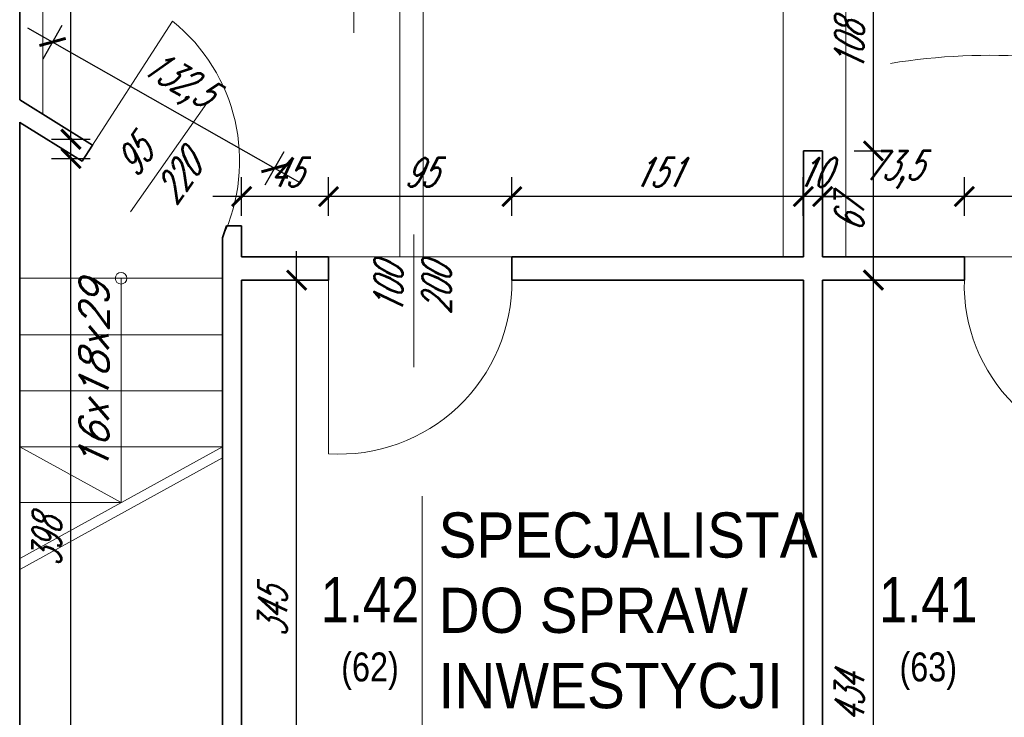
# Model space of a CAD drawing. Header units: millimetres. Extents: x 402 to 79005, y -7782 to 89952.
# Tile 168 of 256: x 24176 to 24686, y 31361 to 31723. Entities that reach past the tile are written whole.
import ezdxf

# ---------------------------------------------------------------- set-up
doc = ezdxf.new("R2010")
doc.units = ezdxf.units.MM
doc.header["$LTSCALE"] = 10
doc.linetypes.add('DASHED', pattern=[19.05, 12.7, -6.35])
doc.layers.get('0').update_dxf_attribs({"lineweight": 0})
doc.layers.get('Defpoints').update_dxf_attribs({"color": 253})
for name, color, linetype, lineweight in [('01 parter - ściany', 253, 'Continuous', 35), ('03_drzwi', 253, 'Continuous', 15), ('04-2_nad', 253, 'DASHED', 5), ('05-01_wymiary', 253, 'Continuous', 5), ('05-03_opis', 253, 'Continuous', 5), ('inw03-02_schody', 253, 'Continuous', 5)]:
    doc.layers.add(name, color=color, linetype=linetype, lineweight=lineweight)
doc.styles.add('ariel', font='ARIAL.TTF', dxfattribs={"width": 0.8})
doc.styles.add('ariel_wym', font='simplex.shx', dxfattribs={"width": 0.65, "oblique": 25})
doc.dimstyles.new('ariel 50 wnętrze', dxfattribs={"dimtxt": 15, "dimasz": 10, "dimexe": 10, "dimexo": 0, "dimgap": 5, "dimtad": 1, "dimdec": 1, "dimrnd": 0.5, "dimtxsty": 'ariel_wym', "dimblk": 'ARCHTICK', "dimcen": 2.5, "dimdle": 15, "dimazin": 0, "dimtfac": 1, "dimtdec": 1, "dimtix": 1, "dimtmove": 0, "dimatfit": 3, "dimldrblk": 'DOT', "dimfxl": 0, "dimarcsym": 0})

# ---------------------------------------------------------------- blocks, each defined once
blk = doc.blocks.new('_ArchTick')
at = {"color": 0, "linetype": 'ByBlock', "const_width": 0.15}
blk.add_lwpolyline([(-0.5, -0.5), (0.5, 0.5)], dxfattribs=at)
blk = doc.blocks.new('*D1279')
at = {"layer": '05-01_wymiary', "color": 0, "lineweight": -2}
for p, q in [((24665.25, 31620.83), (24665.25, 31640.83)), ((24755.25, 31620.83), (24755.25, 31640.83)), ((24770.25, 31630.83), (24650.25, 31630.83))]:
    blk.add_line(p, q, dxfattribs=at)
at = {"layer": 'Defpoints', "color": 0}
for p in [(24665.25, 31630.83), (24665.25, 31599.5), (24755.25, 31599.5)]:
    blk.add_point(p, dxfattribs=at)
at = {"layer": '05-01_wymiary', "color": 0, "lineweight": -2, "xscale": 10, "yscale": 10, "zscale": 10, "rotation": 180}
blk.add_blockref('_ArchTick', (24665.25, 31630.83), dxfattribs=at)
at = {"layer": '05-01_wymiary', "color": 0, "lineweight": -2, "xscale": 10, "yscale": 10, "zscale": 10}
blk.add_blockref('_ArchTick', (24755.25, 31630.83), dxfattribs=at)
at = {"layer": '05-01_wymiary', "color": 0, "insert": (24710.25, 31643.33), "char_height": 15, "attachment_point": 5, "style": 'ariel_wym'}
blk.add_mtext('90', dxfattribs=at)
blk = doc.blocks.new('_Dot')
at = {"color": 0, "linetype": 'ByBlock', "lineweight": -2}
blk.add_line((-0.5, 0), (-1, 0), dxfattribs=at)
at = {"color": 0, "linetype": 'ByBlock', "const_width": 0.5}
blk.add_lwpolyline([(-0.25, 0, 1), (0.25, 0, 1)], format="xyb", close=True, dxfattribs=at)
blk = doc.blocks.new('*D1280')
at = {"layer": '05-01_wymiary', "color": 0, "lineweight": -2}
for p, q in [((24591.83, 31620.83), (24591.83, 31640.83)), ((24665.25, 31620.83), (24665.25, 31640.83)), ((24680.25, 31630.83), (24576.83, 31630.83))]:
    blk.add_line(p, q, dxfattribs=at)
at = {"layer": 'Defpoints', "color": 0}
for p in [(24591.83, 31630.83), (24591.83, 31599.5), (24665.25, 31599.5)]:
    blk.add_point(p, dxfattribs=at)
at = {"layer": '05-01_wymiary', "color": 0, "lineweight": -2, "xscale": 10, "yscale": 10, "zscale": 10, "rotation": 180}
blk.add_blockref('_ArchTick', (24591.83, 31630.83), dxfattribs=at)
at = {"layer": '05-01_wymiary', "color": 0, "lineweight": -2, "xscale": 10, "yscale": 10, "zscale": 10}
blk.add_blockref('_ArchTick', (24665.25, 31630.83), dxfattribs=at)
at = {"layer": '05-01_wymiary', "color": 0, "insert": (24628.54, 31644.76), "char_height": 15, "attachment_point": 5, "style": 'ariel_wym'}
blk.add_mtext('73,5', dxfattribs=at)
blk = doc.blocks.new('*D1281')
at = {"layer": '05-01_wymiary', "color": 0, "lineweight": -2}
for p, q in [((24581.83, 31620.83), (24581.83, 31640.83)), ((24591.83, 31620.83), (24591.83, 31640.83)), ((24581.83, 31630.83), (24571.83, 31630.83)), ((24591.83, 31630.83), (24581.83, 31630.83)), ((24591.83, 31630.83), (24601.83, 31630.83))]:
    blk.add_line(p, q, dxfattribs=at)
at = {"layer": 'Defpoints', "color": 0}
for p in [(24581.83, 31630.83), (24581.83, 31599.5), (24591.83, 31599.5)]:
    blk.add_point(p, dxfattribs=at)
at = {"layer": '05-01_wymiary', "color": 0, "lineweight": -2, "xscale": 10, "yscale": 10, "zscale": 10}
blk.add_blockref('_ArchTick', (24581.83, 31630.83), dxfattribs=at)
at = {"layer": '05-01_wymiary', "color": 0, "lineweight": -2, "xscale": 10, "yscale": 10, "zscale": 10, "rotation": 180}
blk.add_blockref('_ArchTick', (24591.83, 31630.83), dxfattribs=at)
at = {"layer": '05-01_wymiary', "color": 0, "insert": (24586.83, 31643.33), "char_height": 15, "attachment_point": 5, "style": 'ariel_wym'}
blk.add_mtext('10', dxfattribs=at)
blk = doc.blocks.new('*D1282')
at = {"layer": '05-01_wymiary', "color": 0, "lineweight": -2}
for p, q in [((24430.83, 31620.83), (24430.83, 31640.83)), ((24581.83, 31620.83), (24581.83, 31640.83)), ((24596.83, 31630.83), (24415.83, 31630.83))]:
    blk.add_line(p, q, dxfattribs=at)
at = {"layer": 'Defpoints', "color": 0}
for p in [(24430.83, 31630.83), (24430.83, 31599.5), (24581.83, 31599.5)]:
    blk.add_point(p, dxfattribs=at)
at = {"layer": '05-01_wymiary', "color": 0, "lineweight": -2, "xscale": 10, "yscale": 10, "zscale": 10, "rotation": 180}
blk.add_blockref('_ArchTick', (24430.83, 31630.83), dxfattribs=at)
at = {"layer": '05-01_wymiary', "color": 0, "lineweight": -2, "xscale": 10, "yscale": 10, "zscale": 10}
blk.add_blockref('_ArchTick', (24581.83, 31630.83), dxfattribs=at)
at = {"layer": '05-01_wymiary', "color": 0, "insert": (24506.33, 31643.33), "char_height": 15, "attachment_point": 5, "style": 'ariel_wym'}
blk.add_mtext('151', dxfattribs=at)
blk = doc.blocks.new('*D1283')
at = {"layer": '05-01_wymiary', "color": 0, "lineweight": -2}
for p, q in [((24335.83, 31620.83), (24335.83, 31640.83)), ((24430.83, 31620.83), (24430.83, 31640.83)), ((24445.83, 31630.83), (24320.83, 31630.83))]:
    blk.add_line(p, q, dxfattribs=at)
at = {"layer": 'Defpoints', "color": 0}
for p in [(24335.83, 31630.83), (24335.83, 31599.5), (24430.83, 31599.5)]:
    blk.add_point(p, dxfattribs=at)
at = {"layer": '05-01_wymiary', "color": 0, "lineweight": -2, "xscale": 10, "yscale": 10, "zscale": 10, "rotation": 180}
blk.add_blockref('_ArchTick', (24335.83, 31630.83), dxfattribs=at)
at = {"layer": '05-01_wymiary', "color": 0, "lineweight": -2, "xscale": 10, "yscale": 10, "zscale": 10}
blk.add_blockref('_ArchTick', (24430.83, 31630.83), dxfattribs=at)
at = {"layer": '05-01_wymiary', "color": 0, "insert": (24383.33, 31643.33), "char_height": 15, "attachment_point": 5, "style": 'ariel_wym'}
blk.add_mtext('95', dxfattribs=at)
blk = doc.blocks.new('*D1284')
at = {"layer": '05-01_wymiary', "color": 0, "lineweight": -2}
for p, q in [((24290.83, 31620.83), (24290.83, 31640.83)), ((24335.83, 31620.83), (24335.83, 31640.83)), ((24350.83, 31630.83), (24275.83, 31630.83))]:
    blk.add_line(p, q, dxfattribs=at)
at = {"layer": 'Defpoints', "color": 0}
for p in [(24290.83, 31630.83), (24290.83, 31599.5), (24335.83, 31599.5)]:
    blk.add_point(p, dxfattribs=at)
at = {"layer": '05-01_wymiary', "color": 0, "lineweight": -2, "xscale": 10, "yscale": 10, "zscale": 10, "rotation": 180}
blk.add_blockref('_ArchTick', (24290.83, 31630.83), dxfattribs=at)
at = {"layer": '05-01_wymiary', "color": 0, "lineweight": -2, "xscale": 10, "yscale": 10, "zscale": 10}
blk.add_blockref('_ArchTick', (24335.83, 31630.83), dxfattribs=at)
at = {"layer": '05-01_wymiary', "color": 0, "insert": (24313.33, 31643.33), "char_height": 15, "attachment_point": 5, "style": 'ariel_wym'}
blk.add_mtext('45', dxfattribs=at)
blk = doc.blocks.new('*D1285')
at = {"layer": '05-01_wymiary', "color": 0, "lineweight": -2}
for p, q in [((24187.93, 31702.25), (24197.82, 31719.64)), ((24179.84, 31718.36), (24320.91, 31638.09)), ((24302.93, 31636.82), (24312.82, 31654.2))]:
    blk.add_line(p, q, dxfattribs=at)
at = {"layer": 'Defpoints', "color": 0}
for p in [(24175.83, 31681), (24307.87, 31645.51), (24290.83, 31615.57)]:
    blk.add_point(p, dxfattribs=at)
at = {"layer": '05-01_wymiary', "color": 0, "lineweight": -2, "xscale": 10, "yscale": 10, "zscale": 10}
for p, rotation in [((24192.87, 31710.95), 150.3591923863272), ((24307.87, 31645.51), 330.3591923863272)]:
    blk.add_blockref('_ArchTick', p, dxfattribs=dict(at, rotation=rotation))
at = {"layer": '05-01_wymiary', "color": 0, "insert": (24257.26, 31690.33), "char_height": 15, "attachment_point": 5, "rotation": 330.3592, "style": 'ariel_wym'}
blk.add_mtext('132,5', dxfattribs=at)
blk = doc.blocks.new('*D1286')
at = {"layer": '05-01_wymiary', "color": 0, "lineweight": -2}
for p, q in [((24319.31, 31227.5), (24319.31, 31602.5)), ((24309.31, 31587.5), (24329.31, 31587.5)), ((24309.31, 31242.5), (24329.31, 31242.5))]:
    blk.add_line(p, q, dxfattribs=at)
at = {"layer": 'Defpoints', "color": 0}
for p in [(24290.83, 31587.5), (24319.31, 31587.5), (24290.83, 31242.5)]:
    blk.add_point(p, dxfattribs=at)
at = {"layer": '05-01_wymiary', "color": 0, "lineweight": -2, "xscale": 10, "yscale": 10, "zscale": 10}
for p, rotation in [((24319.31, 31587.5), 90), ((24319.31, 31242.5), 270)]:
    blk.add_blockref('_ArchTick', p, dxfattribs=dict(at, rotation=rotation))
at = {"layer": '05-01_wymiary', "color": 0, "insert": (24306.81, 31415), "char_height": 15, "attachment_point": 5, "rotation": 90, "style": 'ariel_wym'}
blk.add_mtext('345', dxfattribs=at)
blk = doc.blocks.new('*D1296')
at = {"layer": '05-01_wymiary', "color": 0, "lineweight": -2}
for p, q in [((24202.39, 31237.5), (24202.39, 31665.53)), ((24192.39, 31650.53), (24212.39, 31650.53)), ((24192.39, 31252.5), (24212.39, 31252.5))]:
    blk.add_line(p, q, dxfattribs=at)
at = {"layer": 'Defpoints', "color": 0}
for p in [(24175.83, 31650.53), (24202.39, 31650.53), (24175.83, 31252.5)]:
    blk.add_point(p, dxfattribs=at)
at = {"layer": '05-01_wymiary', "color": 0, "lineweight": -2, "xscale": 10, "yscale": 10, "zscale": 10}
for p, rotation in [((24202.39, 31650.53), 90), ((24202.39, 31252.5), 270)]:
    blk.add_blockref('_ArchTick', p, dxfattribs=dict(at, rotation=rotation))
at = {"layer": '05-01_wymiary', "color": 0, "insert": (24189.89, 31451.52), "char_height": 15, "attachment_point": 5, "rotation": 90, "style": 'ariel_wym'}
blk.add_mtext('398', dxfattribs=at)
blk = doc.blocks.new('*D1297')
at = {"layer": '05-01_wymiary', "color": 0, "lineweight": -2}
for p, q in [((24202.39, 31645.5), (24202.39, 31863.5)), ((24192.39, 31848.5), (24212.39, 31848.5)), ((24192.39, 31660.5), (24212.39, 31660.5))]:
    blk.add_line(p, q, dxfattribs=at)
at = {"layer": 'Defpoints', "color": 0}
for p in [(24175.83, 31848.5), (24202.39, 31848.5), (24175.83, 31660.5)]:
    blk.add_point(p, dxfattribs=at)
at = {"layer": '05-01_wymiary', "color": 0, "lineweight": -2, "xscale": 10, "yscale": 10, "zscale": 10}
for p, rotation in [((24202.39, 31848.5), 90), ((24202.39, 31660.5), 270)]:
    blk.add_blockref('_ArchTick', p, dxfattribs=dict(at, rotation=rotation))
at = {"layer": '05-01_wymiary', "color": 0, "insert": (24189.89, 31754.5), "char_height": 15, "attachment_point": 5, "rotation": 90, "style": 'ariel_wym'}
blk.add_mtext('188', dxfattribs=at)
blk = doc.blocks.new('*D1300')
at = {"layer": '05-01_wymiary', "color": 0, "lineweight": -2}
for p, q in [((24618.17, 31138.5), (24618.17, 31602.5)), ((24608.17, 31587.5), (24628.17, 31587.5)), ((24608.17, 31153.5), (24628.17, 31153.5))]:
    blk.add_line(p, q, dxfattribs=at)
at = {"layer": 'Defpoints', "color": 0}
for p in [(24591.83, 31587.5), (24618.17, 31587.5), (24591.83, 31153.5)]:
    blk.add_point(p, dxfattribs=at)
at = {"layer": '05-01_wymiary', "color": 0, "lineweight": -2, "xscale": 10, "yscale": 10, "zscale": 10}
for p, rotation in [((24618.17, 31587.5), 90), ((24618.17, 31153.5), 270)]:
    blk.add_blockref('_ArchTick', p, dxfattribs=dict(at, rotation=rotation))
at = {"layer": '05-01_wymiary', "color": 0, "insert": (24605.67, 31370.5), "char_height": 15, "attachment_point": 5, "rotation": 90, "style": 'ariel_wym'}
blk.add_mtext('434', dxfattribs=at)
blk = doc.blocks.new('*D1301')
at = {"layer": '05-01_wymiary', "color": 0, "lineweight": -2}
for p, q in [((24618.17, 31572.5), (24618.17, 31669.5)), ((24608.17, 31654.5), (24628.17, 31654.5)), ((24608.17, 31587.5), (24628.17, 31587.5))]:
    blk.add_line(p, q, dxfattribs=at)
at = {"layer": 'Defpoints', "color": 0}
for p in [(24591.83, 31654.5), (24618.17, 31654.5), (24591.83, 31587.5)]:
    blk.add_point(p, dxfattribs=at)
at = {"layer": '05-01_wymiary', "color": 0, "lineweight": -2, "xscale": 10, "yscale": 10, "zscale": 10}
for p, rotation in [((24618.17, 31654.5), 90), ((24618.17, 31587.5), 270)]:
    blk.add_blockref('_ArchTick', p, dxfattribs=dict(at, rotation=rotation))
at = {"layer": '05-01_wymiary', "color": 0, "insert": (24605.67, 31621), "char_height": 15, "attachment_point": 5, "rotation": 90, "style": 'ariel_wym'}
blk.add_mtext('67', dxfattribs=at)
blk = doc.blocks.new('*D1302')
at = {"layer": '05-01_wymiary', "color": 0, "lineweight": -2}
for p, q in [((24618.17, 31639.5), (24618.17, 31777.5)), ((24608.17, 31762.5), (24628.17, 31762.5)), ((24608.17, 31654.5), (24628.17, 31654.5))]:
    blk.add_line(p, q, dxfattribs=at)
at = {"layer": 'Defpoints', "color": 0}
for p in [(24591.83, 31762.5), (24618.17, 31762.5), (24591.83, 31654.5)]:
    blk.add_point(p, dxfattribs=at)
at = {"layer": '05-01_wymiary', "color": 0, "lineweight": -2, "xscale": 10, "yscale": 10, "zscale": 10}
for p, rotation in [((24618.17, 31762.5), 90), ((24618.17, 31654.5), 270)]:
    blk.add_blockref('_ArchTick', p, dxfattribs=dict(at, rotation=rotation))
at = {"layer": '05-01_wymiary', "color": 0, "insert": (24605.67, 31708.5), "char_height": 15, "attachment_point": 5, "rotation": 90, "style": 'ariel_wym'}
blk.add_mtext('108', dxfattribs=at)

msp = doc.modelspace()

# ---------------------------------------------------------------- linework, layer by layer
at = {"layer": '01 parter - ściany'}
for p, q in [((24175.835, 31681.004), (24175.835, 31848.499)), ((24213.605, 31657.531), (24175.835, 31681.004)), ((24175.835, 31252.499), (24175.835, 31669.342)), ((24175.835, 31660.499), (24175.835, 31669.342)), ((24208.181, 31649.131), (24175.835, 31669.231)), ((24213.605, 31657.531), (24208.18, 31649.129)), ((24581.835, 31599.499), (24581.835, 31654.499)), ((24581.835, 31654.499), (24591.835, 31654.499)), ((24591.835, 31654.499), (24591.835, 31599.499)), ((24280.835, 31609.499), (24282.909, 31615.567)), ((24290.835, 31615.567), (24282.909, 31615.567)), ((24290.835, 31599.499), (24290.835, 31615.567)), ((24280.835, 31599.499), (24280.835, 31609.499)), ((24280.835, 31252.499), (24280.835, 31599.499)), ((24290.835, 31599.499), (24335.835, 31599.499)), ((24335.835, 31599.499), (24335.835, 31587.499)), ((24430.835, 31599.499), (24581.835, 31599.499)), ((24430.835, 31599.499), (24430.835, 31587.499)), ((24591.835, 31599.499), (24665.245, 31599.499)), ((24665.245, 31599.499), (24665.245, 31587.499)), ((24290.835, 31587.499), (24335.835, 31587.499)), ((24290.835, 31242.499), (24290.835, 31587.499)), ((24430.835, 31587.499), (24581.835, 31587.499)), ((24581.835, 31153.499), (24581.835, 31587.499)), ((24591.835, 31587.499), (24665.245, 31587.499)), ((24591.835, 31153.499), (24591.835, 31587.499))]:
    msp.add_line(p, q, dxfattribs=at)
at = {"layer": '03_drzwi'}
for p, q in [((24255.077, 31721.755), (24208.181, 31649.131)), ((24272.725, 31679.236), (24233.204, 31622.82)), ((24380.053, 31611.218), (24380.063, 31542.337)), ((24335.835, 31497.499), (24335.835, 31587.499))]:
    msp.add_line(p, q, dxfattribs=at)
for centre, radius, start, end in [((24196.604, 31649.255), 93.142, 334.73286, 51.1127), ((24341.534, 31586.621), 89.305, 266.34065, 0.56303), ((24752.836, 31585.09), 87.624, 178.42449, 271.57551)]:
    msp.add_arc(centre, radius, start, end, dxfattribs=at)
at = {"layer": '04-2_nad'}
for p, q in [((24187.835, 31673.546), (24187.835, 31957.499)), ((24372.835, 31599.499), (24372.835, 31942.499)), ((24384.835, 31599.499), (24384.835, 31942.499)), ((24571.335, 31599.499), (24571.335, 31942.499)), ((24603.835, 31599.499), (24603.835, 31782.499)), ((24335.835, 31599.499), (24430.835, 31599.499)), ((24665.245, 31599.499), (24755.245, 31599.499))]:
    msp.add_line(p, q, dxfattribs=at)
msp.add_arc((24678.477, 31385.42), 318.632, 76.45197, 103.54803, dxfattribs=at)
at = {"layer": '05-03_opis'}
for p, q in [((24348.935, 31863.813), (24348.935, 31715.699)), ((24384.419, 31475.47), (24384.419, 31226.626))]:
    msp.add_line(p, q, dxfattribs=at)
at = {"layer": 'inw03-02_schody'}
for p, q in [((24175.835, 31588.436), (24280.835, 31588.436)), ((24228.335, 31472.146), (24228.335, 31588.436)), ((24175.835, 31559.146), (24280.835, 31559.146)), ((24175.835, 31530.146), (24280.835, 31530.146)), ((24175.835, 31501.146), (24280.835, 31501.146)), ((24175.835, 31443.146), (24280.835, 31501.146)), ((24228.335, 31472.146), (24175.835, 31501.146)), ((24175.835, 31437.434), (24280.835, 31495.434)), ((24175.835, 31472.146), (24228.335, 31472.146))]:
    msp.add_line(p, q, dxfattribs=at)
msp.add_circle((24228.335, 31588.436), 3, dxfattribs=at)

# ---------------------------------------------------------------- texts
at = {"layer": '03_drzwi', "char_height": 15, "width": 160.59049, "attachment_point": 1, "style": 'ariel_wym'}
for s, insert, rotation in [('95\\P220', (24224.115, 31648.753), 54.97914), ('100\\P200', (24359.407, 31569.827), 90)]:
    msp.add_mtext(s, dxfattribs=dict(at, insert=insert, rotation=rotation))
at = {"layer": '05-03_opis', "lineweight": 0, "insert": (24214.346, 31537.031), "char_height": 15, "width": 55, "attachment_point": 5, "rotation": 90, "style": 'ariel_wym'}
msp.add_mtext('{\\W1;16x18x29}', dxfattribs=at)
at = {"layer": '05-03_opis', "char_height": 23.4234, "style": 'ariel'}
for s, insert, width, attachment_point in [('{\\fArial|b0|i0|c238|p34;\\W0.9;SPECJALISTA \\PDO SPRAW\\PINWESTYCJI}', (24392.851, 31416.154), 356.6375, 4), ('{\\fArial|b0|i0|c238|p34;1.42\\P\\H0.6404x;(62)}', (24357.33, 31404.231), 108.9126, 5), ('{\\fArial|b0|i0|c238|p34;1.41\\P\\H0.6404x;(63)}', (24646.56, 31404.231), 108.9126, 5)]:
    msp.add_mtext(s, dxfattribs=dict(at, insert=insert, width=width, attachment_point=attachment_point))

# ---------------------------------------------------------------- dimensions: what is measured, and where the dimension line sits
at = {"layer": '05-01_wymiary'}
for base, p1, p2, picture, middle in [((24202.392, 31848.499), (24175.835, 31660.499), (24175.835, 31848.499), '*D1297', (24189.892, 31754.499)), ((24618.169, 31762.499), (24591.835, 31654.499), (24591.835, 31762.499), '*D1302', (24605.669, 31708.499)), ((24618.169, 31654.499), (24591.835, 31587.499), (24591.835, 31654.499), '*D1301', (24605.669, 31620.999)), ((24202.392, 31650.534), (24175.835, 31252.499), (24175.835, 31650.534), '*D1296', (24189.892, 31451.516))]:
    dim = msp.add_linear_dim(base=base, p1=p1, p2=p2, angle=90, dimstyle='ariel 50 wnętrze', override={"dimtmove": 1}, dxfattribs=at)
    dim.commit()
    dim.dimension.update_dxf_attribs({"geometry": picture, "text_midpoint": middle})
dim = msp.add_aligned_dim(p1=(24175.835, 31681.004), p2=(24290.835, 31615.567), distance=34.45, dimstyle='ariel 50 wnętrze', dxfattribs=at)
dim.commit()
dim.dimension.update_dxf_attribs({"geometry": '*D1285', "text_midpoint": (24257.261, 31690.334)})
for base, p1, p2, picture, middle in [((24290.835, 31630.832), (24335.835, 31599.499), (24290.835, 31599.499), '*D1284', (24313.335, 31643.332)), ((24335.835, 31630.832), (24430.835, 31599.499), (24335.835, 31599.499), '*D1283', (24383.335, 31643.332)), ((24430.835, 31630.832), (24581.835, 31599.499), (24430.835, 31599.499), '*D1282', (24506.335, 31643.332)), ((24581.835, 31630.832), (24591.835, 31599.499), (24581.835, 31599.499), '*D1281', (24586.835, 31643.332)), ((24591.835, 31630.832), (24665.245, 31599.499), (24591.835, 31599.499), '*D1280', (24628.54, 31644.761)), ((24665.245, 31630.832), (24755.245, 31599.499), (24665.245, 31599.499), '*D1279', (24710.245, 31643.332))]:
    dim = msp.add_linear_dim(base=base, p1=p1, p2=p2, dimstyle='ariel 50 wnętrze', override={"dimtmove": 1}, dxfattribs=at)
    dim.commit()
    dim.dimension.update_dxf_attribs({"geometry": picture, "text_midpoint": middle})
for base, p1, p2, picture, middle in [((24319.311, 31587.499), (24290.835, 31242.499), (24290.835, 31587.499), '*D1286', (24306.811, 31414.999)), ((24618.169, 31587.499), (24591.835, 31153.499), (24591.835, 31587.499), '*D1300', (24605.669, 31370.499))]:
    dim = msp.add_linear_dim(base=base, p1=p1, p2=p2, angle=90, dimstyle='ariel 50 wnętrze', dxfattribs=at)
    dim.commit()
    dim.dimension.update_dxf_attribs({"geometry": picture, "text_midpoint": middle})

doc.saveas('drawing.dxf')
